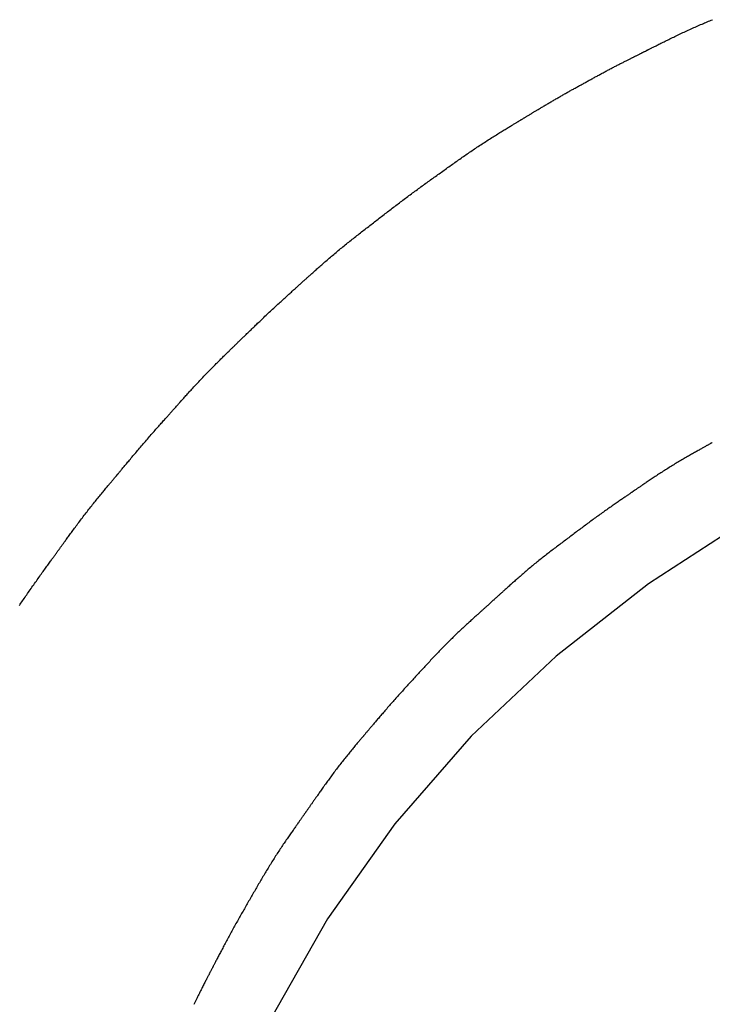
# Model space of a CAD drawing. Header units: millimetres. Extents: x -4577 to 1032787, y -66234 to 201209.
# Tile 102 of 256: x 3768.32 to 3769.95, y -8941.63 to -8939.31. Entities that reach past the tile are written whole.
import ezdxf

# ---------------------------------------------------------------- set-up
doc = ezdxf.new("R2010")
doc.units = ezdxf.units.MM
doc.linetypes.add('510_5_2OG_ELT_1004$0$11-07-22_DS_2OG$0$AUSGEZOGEN', pattern=[0])
doc.layers.add('510_5_2OG_ELT_1004$0$11-07-22_DS_2OG$0$EBENE_1', color=8, linetype='510_5_2OG_ELT_1004$0$11-07-22_DS_2OG$0$AUSGEZOGEN')

# ---------------------------------------------------------------- blocks, each defined once
blk = doc.blocks.new('510_5_2OG_ELT_1004')
at = {"layer": '510_5_2OG_ELT_1004$0$11-07-22_DS_2OG$0$EBENE_1'}
for p, q in [((3770.0095, -8940.4564), (3769.8031, -8940.5904)), ((3769.8031, -8940.5904), (3769.5855, -8940.7607)), ((3769.5855, -8940.7607), (3769.3857, -8940.9495)), ((3769.3857, -8940.9495), (3769.2057, -8941.1563)), ((3769.2057, -8941.1563), (3769.0473, -8941.3797)), ((3769.0473, -8941.3797), (3768.912, -8941.618))]:
    blk.add_line(p, q, dxfattribs=at)
for points in [[(3769.9538, -8940.2571), (3769.9528, -8940.2577), (3769.9517, -8940.2583), (3769.9506, -8940.2589), (3769.9495, -8940.2595), (3769.9484, -8940.2602), (3769.9472, -8940.2608), (3769.946, -8940.2615), (3769.9447, -8940.2622), (3769.9434, -8940.2629), (3769.9421, -8940.2637), (3769.9408, -8940.2644), (3769.9394, -8940.2652), (3769.9379, -8940.266), (3769.9364, -8940.2669), (3769.9349, -8940.2678), (3769.9333, -8940.2687), (3769.9317, -8940.2696), (3769.93, -8940.2705), (3769.9282, -8940.2715), (3769.9264, -8940.2726), (3769.9245, -8940.2736), (3769.9226, -8940.2747), (3769.9206, -8940.2758), (3769.9185, -8940.277), (3769.9164, -8940.2782), (3769.9142, -8940.2794), (3769.912, -8940.2807), (3769.9098, -8940.282), (3769.9074, -8940.2833), (3769.9051, -8940.2846), (3769.9027, -8940.286), (3769.9002, -8940.2874), (3769.8977, -8940.2888), (3769.8952, -8940.2903), (3769.8927, -8940.2918), (3769.8901, -8940.2933), (3769.8875, -8940.2948), (3769.8848, -8940.2963), (3769.8822, -8940.2979), (3769.8795, -8940.2995), (3769.8768, -8940.3011), (3769.874, -8940.3027), (3769.8713, -8940.3043), (3769.8685, -8940.306), (3769.8658, -8940.3076), (3769.863, -8940.3093), (3769.8602, -8940.311), (3769.8574, -8940.3127), (3769.8546, -8940.3144), (3769.8519, -8940.3161), (3769.8491, -8940.3179), (3769.8463, -8940.3196), (3769.8435, -8940.3214), (3769.8408, -8940.3231), (3769.838, -8940.3249), (3769.8353, -8940.3266), (3769.8326, -8940.3283), (3769.8299, -8940.3301), (3769.8272, -8940.3318), (3769.8246, -8940.3335), (3769.822, -8940.3352), (3769.8194, -8940.3369), (3769.8169, -8940.3386), (3769.8144, -8940.3403), (3769.8119, -8940.3419), (3769.8095, -8940.3435), (3769.8072, -8940.3451), (3769.8049, -8940.3466), (3769.8026, -8940.3482), (3769.8004, -8940.3496), (3769.7983, -8940.3511), (3769.7962, -8940.3525), (3769.7942, -8940.3539), (3769.7922, -8940.3552), (3769.7903, -8940.3565), (3769.7885, -8940.3577), (3769.7868, -8940.3589), (3769.7851, -8940.36), (3769.7836, -8940.3611), (3769.7821, -8940.3621), (3769.7807, -8940.3631), (3769.7794, -8940.364), (3769.7782, -8940.3648), (3769.777, -8940.3656), (3769.776, -8940.3664), (3769.775, -8940.367), (3769.7741, -8940.3676), (3769.7725, -8940.3687), (3769.7711, -8940.3697), (3769.7701, -8940.3704), (3769.7685, -8940.3715), (3769.7676, -8940.3721), (3769.7666, -8940.3728), (3769.765, -8940.3739), (3769.7641, -8940.3745), (3769.763, -8940.3752), (3769.7609, -8940.3767), (3769.7601, -8940.3772), (3769.7592, -8940.3778), (3769.7582, -8940.3785), (3769.7572, -8940.3792), (3769.756, -8940.38), (3769.7548, -8940.3809), (3769.7535, -8940.3818), (3769.7521, -8940.3827), (3769.7506, -8940.3837), (3769.7491, -8940.3848), (3769.7474, -8940.3859), (3769.7457, -8940.3871), (3769.7439, -8940.3884), (3769.742, -8940.3897), (3769.7401, -8940.391), (3769.7381, -8940.3924), (3769.736, -8940.3938), (3769.7339, -8940.3953), (3769.7317, -8940.3968), (3769.7295, -8940.3983), (3769.7272, -8940.3999), (3769.7249, -8940.4015), (3769.7225, -8940.4032), (3769.7201, -8940.4049), (3769.7177, -8940.4066), (3769.7152, -8940.4083), (3769.7126, -8940.4101), (3769.7101, -8940.4119), (3769.7075, -8940.4137), (3769.7049, -8940.4155), (3769.7023, -8940.4174), (3769.6997, -8940.4192), (3769.6971, -8940.4211), (3769.6944, -8940.423), (3769.6918, -8940.4249), (3769.6891, -8940.4268), (3769.6865, -8940.4287), (3769.6838, -8940.4306), (3769.6811, -8940.4325), (3769.6785, -8940.4345), (3769.6758, -8940.4364), (3769.6732, -8940.4383), (3769.6706, -8940.4403), (3769.6679, -8940.4422), (3769.6653, -8940.4441), (3769.6626, -8940.4461), (3769.66, -8940.448), (3769.6574, -8940.45), (3769.6547, -8940.4519), (3769.6521, -8940.4539), (3769.6495, -8940.4558), (3769.6469, -8940.4578), (3769.6442, -8940.4597), (3769.6416, -8940.4617), (3769.639, -8940.4636), (3769.6364, -8940.4656), (3769.6338, -8940.4676), (3769.6311, -8940.4695), (3769.6285, -8940.4715), (3769.6259, -8940.4735), (3769.6233, -8940.4754), (3769.6207, -8940.4774), (3769.6181, -8940.4794), (3769.6154, -8940.4814), (3769.6128, -8940.4833), (3769.6102, -8940.4853), (3769.6076, -8940.4873), (3769.605, -8940.4892), (3769.6024, -8940.4912), (3769.5998, -8940.4932), (3769.5971, -8940.4952), (3769.5945, -8940.4971), (3769.5919, -8940.4991), (3769.5893, -8940.5011), (3769.5867, -8940.5031), (3769.5841, -8940.505), (3769.5815, -8940.507), (3769.5789, -8940.509), (3769.5763, -8940.511), (3769.5737, -8940.513), (3769.5711, -8940.515), (3769.5685, -8940.517), (3769.5659, -8940.519), (3769.5633, -8940.521), (3769.5607, -8940.523), (3769.5582, -8940.525), (3769.5556, -8940.527), (3769.553, -8940.5291), (3769.5504, -8940.5311), (3769.5479, -8940.5331), (3769.5453, -8940.5352), (3769.5428, -8940.5372), (3769.5402, -8940.5393), (3769.5377, -8940.5413), (3769.5351, -8940.5434), (3769.5326, -8940.5455), (3769.5301, -8940.5475), (3769.5276, -8940.5496), (3769.5251, -8940.5517), (3769.5226, -8940.5538), (3769.5201, -8940.5559), (3769.5176, -8940.558), (3769.5151, -8940.5601), (3769.5127, -8940.5622), (3769.5103, -8940.5643), (3769.5078, -8940.5664), (3769.5054, -8940.5684), (3769.5031, -8940.5705), (3769.5007, -8940.5725), (3769.4984, -8940.5746), (3769.4961, -8940.5766), (3769.4939, -8940.5786), (3769.4916, -8940.5806), (3769.4894, -8940.5825), (3769.4873, -8940.5844), (3769.4851, -8940.5863), (3769.483, -8940.5882), (3769.481, -8940.5901), (3769.4789, -8940.5919), (3769.477, -8940.5936), (3769.475, -8940.5954), (3769.4731, -8940.5971), (3769.4713, -8940.5988), (3769.4695, -8940.6004), (3769.4677, -8940.602), (3769.466, -8940.6035), (3769.4644, -8940.605), (3769.4628, -8940.6064), (3769.4613, -8940.6078), (3769.4598, -8940.6092), (3769.4583, -8940.6105), (3769.4569, -8940.6117), (3769.4556, -8940.6129), (3769.4543, -8940.6141), (3769.453, -8940.6153), (3769.4518, -8940.6164), (3769.4506, -8940.6174), (3769.4495, -8940.6185), (3769.4483, -8940.6195), (3769.4472, -8940.6205), (3769.4462, -8940.6214), (3769.4452, -8940.6224), (3769.4442, -8940.6233), (3769.4432, -8940.6241), (3769.4422, -8940.625), (3769.4413, -8940.6258), (3769.4404, -8940.6267), (3769.4395, -8940.6275), (3769.4386, -8940.6283), (3769.4378, -8940.629), (3769.4369, -8940.6298), (3769.4361, -8940.6306), (3769.4353, -8940.6313), (3769.4345, -8940.632), (3769.4336, -8940.6328), (3769.4328, -8940.6335), (3769.432, -8940.6342), (3769.4312, -8940.635), (3769.4304, -8940.6357), (3769.4296, -8940.6364), (3769.4288, -8940.6372), (3769.4279, -8940.6379), (3769.4271, -8940.6387), (3769.4263, -8940.6395), (3769.4254, -8940.6402), (3769.4245, -8940.641), (3769.4236, -8940.6418), (3769.4227, -8940.6427), (3769.4218, -8940.6435), (3769.4208, -8940.6444), (3769.4199, -8940.6452), (3769.4189, -8940.6461), (3769.4178, -8940.6471), (3769.4168, -8940.648), (3769.4157, -8940.649), (3769.4146, -8940.65), (3769.4134, -8940.6511), (3769.4122, -8940.6521), (3769.411, -8940.6532), (3769.4097, -8940.6544), (3769.4084, -8940.6556), (3769.4071, -8940.6568), (3769.4057, -8940.658), (3769.4042, -8940.6594), (3769.4028, -8940.6607), (3769.4012, -8940.6621), (3769.3996, -8940.6635), (3769.398, -8940.665), (3769.3963, -8940.6666), (3769.3945, -8940.6682), (3769.3927, -8940.6698), (3769.3909, -8940.6715), (3769.389, -8940.6732), (3769.387, -8940.6749), (3769.3851, -8940.6767), (3769.3831, -8940.6786), (3769.381, -8940.6804), (3769.3789, -8940.6823), (3769.3768, -8940.6843), (3769.3747, -8940.6862), (3769.3725, -8940.6882), (3769.3703, -8940.6903), (3769.3681, -8940.6923), (3769.3659, -8940.6944), (3769.3636, -8940.6965), (3769.3613, -8940.6987), (3769.359, -8940.7008), (3769.3567, -8940.703), (3769.3544, -8940.7052), (3769.3521, -8940.7074), (3769.3498, -8940.7096), (3769.3474, -8940.7119), (3769.3451, -8940.7141), (3769.3427, -8940.7164), (3769.3404, -8940.7187), (3769.3381, -8940.721), (3769.3357, -8940.7233), (3769.3334, -8940.7256), (3769.3311, -8940.7279), (3769.3287, -8940.7302), (3769.3264, -8940.7326), (3769.3241, -8940.7349), (3769.3218, -8940.7372), (3769.3195, -8940.7396), (3769.3173, -8940.7419), (3769.315, -8940.7443), (3769.3127, -8940.7467), (3769.3104, -8940.749), (3769.3082, -8940.7514), (3769.3059, -8940.7538), (3769.3036, -8940.7562), (3769.3014, -8940.7585), (3769.2991, -8940.7609), (3769.2969, -8940.7633), (3769.2946, -8940.7657), (3769.2924, -8940.7681), (3769.2901, -8940.7705), (3769.2879, -8940.7729), (3769.2857, -8940.7753), (3769.2834, -8940.7777), (3769.2812, -8940.7801), (3769.279, -8940.7825), (3769.2767, -8940.7849), (3769.2745, -8940.7873), (3769.2723, -8940.7897), (3769.27, -8940.7922), (3769.2678, -8940.7946), (3769.2656, -8940.797), (3769.2634, -8940.7994), (3769.2611, -8940.8018), (3769.2589, -8940.8042), (3769.2567, -8940.8066), (3769.2544, -8940.809), (3769.2522, -8940.8114), (3769.25, -8940.8139), (3769.2478, -8940.8163), (3769.2455, -8940.8187), (3769.2433, -8940.8211), (3769.2411, -8940.8235), (3769.2389, -8940.8259), (3769.2367, -8940.8284), (3769.2344, -8940.8308), (3769.2322, -8940.8332), (3769.23, -8940.8356), (3769.2278, -8940.8381), (3769.2256, -8940.8405), (3769.2234, -8940.8429), (3769.2212, -8940.8454), (3769.219, -8940.8478), (3769.2168, -8940.8502), (3769.2146, -8940.8527), (3769.2124, -8940.8551), (3769.2102, -8940.8576), (3769.208, -8940.86), (3769.2058, -8940.8625), (3769.2037, -8940.8649), (3769.2015, -8940.8674), (3769.1993, -8940.8698), (3769.1971, -8940.8723), (3769.195, -8940.8748), (3769.1928, -8940.8772), (3769.1907, -8940.8797), (3769.1886, -8940.8821), (3769.1865, -8940.8845), (3769.1844, -8940.8869), (3769.1823, -8940.8893), (3769.1803, -8940.8917), (3769.1783, -8940.894), (3769.1763, -8940.8963), (3769.1744, -8940.8986), (3769.1724, -8940.9008), (3769.1705, -8940.903), (3769.1687, -8940.9052), (3769.1669, -8940.9073), (3769.1651, -8940.9094), (3769.1634, -8940.9114), (3769.1617, -8940.9134), (3769.1601, -8940.9153), (3769.1585, -8940.9171), (3769.157, -8940.919), (3769.1555, -8940.9207), (3769.1541, -8940.9224), (3769.1527, -8940.924), (3769.1514, -8940.9255), (3769.1502, -8940.927), (3769.149, -8940.9283), (3769.1479, -8940.9296), (3769.1469, -8940.9309), (3769.1459, -8940.932), (3769.145, -8940.933), (3769.1442, -8940.934), (3769.1434, -8940.9349), (3769.1427, -8940.9358), (3769.1415, -8940.9373), (3769.1404, -8940.9385), (3769.1396, -8940.9395), (3769.1383, -8940.941), (3769.1376, -8940.9418), (3769.1367, -8940.9429), (3769.1354, -8940.9444), (3769.1347, -8940.9453), (3769.1339, -8940.9463), (3769.1322, -8940.9483), (3769.1315, -8940.949), (3769.1308, -8940.9499), (3769.1301, -8940.9508), (3769.1292, -8940.9518), (3769.1283, -8940.9529), (3769.1273, -8940.954), (3769.1263, -8940.9552), (3769.1252, -8940.9565), (3769.124, -8940.9579), (3769.1228, -8940.9594), (3769.1215, -8940.9609), (3769.1201, -8940.9626), (3769.1187, -8940.9642), (3769.1172, -8940.966), (3769.1157, -8940.9678), (3769.1141, -8940.9697), (3769.1125, -8940.9717), (3769.1108, -8940.9737), (3769.1091, -8940.9757), (3769.1074, -8940.9778), (3769.1056, -8940.98), (3769.1038, -8940.9822), (3769.1019, -8940.9845), (3769.1, -8940.9868), (3769.0981, -8940.9891), (3769.0962, -8940.9915), (3769.0942, -8940.9939), (3769.0923, -8940.9963), (3769.0903, -8940.9988), (3769.0883, -8941.0013), (3769.0863, -8941.0038), (3769.0842, -8941.0064), (3769.0822, -8941.0089), (3769.0802, -8941.0115), (3769.0782, -8941.0141), (3769.0761, -8941.0167), (3769.0741, -8941.0193), (3769.0721, -8941.0219), (3769.0701, -8941.0245), (3769.0681, -8941.0272), (3769.0661, -8941.0298), (3769.0642, -8941.0324), (3769.0622, -8941.035), (3769.0603, -8941.0376), (3769.0583, -8941.0402), (3769.0564, -8941.0428), (3769.0546, -8941.0454), (3769.0527, -8941.048), (3769.0508, -8941.0505), (3769.049, -8941.053), (3769.0472, -8941.0555), (3769.0454, -8941.058), (3769.0437, -8941.0604), (3769.0419, -8941.0628), (3769.0402, -8941.0652), (3769.0385, -8941.0676), (3769.0369, -8941.0699), (3769.0353, -8941.0722), (3769.0337, -8941.0744), (3769.0321, -8941.0766), (3769.0306, -8941.0788), (3769.0292, -8941.0809), (3769.0277, -8941.0829), (3769.0263, -8941.0849), (3769.0249, -8941.0869), (3769.0236, -8941.0888), (3769.0223, -8941.0906), (3769.0211, -8941.0924), (3769.0199, -8941.0941), (3769.0187, -8941.0958), (3769.0176, -8941.0974), (3769.0165, -8941.0989), (3769.0154, -8941.1004), (3769.0144, -8941.1019), (3769.0134, -8941.1033), (3769.0124, -8941.1047), (3769.0115, -8941.106), (3769.0106, -8941.1073), (3769.0097, -8941.1085), (3769.0089, -8941.1097), (3769.008, -8941.1109), (3769.0072, -8941.1121), (3769.0065, -8941.1132), (3769.0057, -8941.1143), (3769.005, -8941.1153), (3769.0042, -8941.1164), (3769.0035, -8941.1174), (3769.0028, -8941.1184), (3769.0021, -8941.1194), (3769.0014, -8941.1203), (3769.0008, -8941.1213), (3769.0001, -8941.1222), (3768.9995, -8941.1232), (3768.9988, -8941.1241), (3768.9982, -8941.125), (3768.9975, -8941.1259), (3768.9969, -8941.1268), (3768.9963, -8941.1277), (3768.9956, -8941.1286), (3768.995, -8941.1295), (3768.9943, -8941.1305), (3768.9937, -8941.1314), (3768.993, -8941.1323), (3768.9924, -8941.1333), (3768.9917, -8941.1342), (3768.991, -8941.1352), (3768.9903, -8941.1362), (3768.9896, -8941.1372), (3768.9889, -8941.1383), (3768.9881, -8941.1394), (3768.9873, -8941.1404), (3768.9866, -8941.1416), (3768.9857, -8941.1427), (3768.9849, -8941.1439), (3768.9841, -8941.1451), (3768.9832, -8941.1464), (3768.9823, -8941.1477), (3768.9813, -8941.149), (3768.9804, -8941.1504), (3768.9794, -8941.1518), (3768.9783, -8941.1533), (3768.9773, -8941.1548), (3768.9762, -8941.1564), (3768.975, -8941.158), (3768.9738, -8941.1597), (3768.9726, -8941.1614), (3768.9713, -8941.1632), (3768.97, -8941.1651), (3768.9687, -8941.167), (3768.9673, -8941.169), (3768.9659, -8941.171), (3768.9644, -8941.1731), (3768.9629, -8941.1753), (3768.9614, -8941.1775), (3768.9598, -8941.1797), (3768.9583, -8941.182), (3768.9566, -8941.1843), (3768.955, -8941.1867), (3768.9533, -8941.1891), (3768.9517, -8941.1915), (3768.9499, -8941.194), (3768.9482, -8941.1966), (3768.9465, -8941.1991), (3768.9447, -8941.2017), (3768.9429, -8941.2043), (3768.9411, -8941.207), (3768.9394, -8941.2096), (3768.9375, -8941.2123), (3768.9357, -8941.215), (3768.9339, -8941.2178), (3768.9321, -8941.2205), (3768.9303, -8941.2233), (3768.9284, -8941.2261), (3768.9266, -8941.2289), (3768.9248, -8941.2317), (3768.923, -8941.2345), (3768.9212, -8941.2374), (3768.9194, -8941.2402), (3768.9176, -8941.243), (3768.9158, -8941.2459), (3768.914, -8941.2487), (3768.9123, -8941.2516), (3768.9105, -8941.2545), (3768.9087, -8941.2573), (3768.907, -8941.2602), (3768.9053, -8941.2631), (3768.9035, -8941.2659), (3768.9018, -8941.2688), (3768.9001, -8941.2717), (3768.8983, -8941.2746), (3768.8966, -8941.2775), (3768.8949, -8941.2804), (3768.8932, -8941.2833), (3768.8915, -8941.2861), (3768.8898, -8941.289), (3768.8881, -8941.2919), (3768.8864, -8941.2948), (3768.8847, -8941.2978), (3768.8831, -8941.3007), (3768.8814, -8941.3036), (3768.8797, -8941.3065), (3768.878, -8941.3094), (3768.8763, -8941.3123), (3768.8746, -8941.3152), (3768.873, -8941.3181), (3768.8713, -8941.321), (3768.8696, -8941.3239), (3768.8679, -8941.3269), (3768.8663, -8941.3298), (3768.8646, -8941.3327), (3768.8629, -8941.3356), (3768.8612, -8941.3385), (3768.8596, -8941.3414), (3768.8579, -8941.3443), (3768.8562, -8941.3473), (3768.8545, -8941.3502), (3768.8529, -8941.3531), (3768.8512, -8941.356), (3768.8495, -8941.3589), (3768.8479, -8941.3618), (3768.8462, -8941.3648), (3768.8445, -8941.3677), (3768.8429, -8941.3706), (3768.8412, -8941.3735), (3768.8396, -8941.3764), (3768.8379, -8941.3794), (3768.8363, -8941.3823), (3768.8346, -8941.3852), (3768.833, -8941.3882), (3768.8313, -8941.3911), (3768.8297, -8941.394), (3768.8281, -8941.397), (3768.8264, -8941.3999), (3768.8248, -8941.4028), (3768.8232, -8941.4058), (3768.8216, -8941.4087), (3768.82, -8941.4117), (3768.8184, -8941.4146), (3768.8168, -8941.4176), (3768.8152, -8941.4205), (3768.8136, -8941.4235), (3768.812, -8941.4264), (3768.8104, -8941.4293), (3768.8089, -8941.4322), (3768.8074, -8941.4351), (3768.8058, -8941.4379), (3768.8043, -8941.4407), (3768.8029, -8941.4435), (3768.8014, -8941.4463), (3768.8, -8941.449), (3768.7986, -8941.4517), (3768.7972, -8941.4543), (3768.7958, -8941.4569), (3768.7945, -8941.4594), (3768.7932, -8941.4619), (3768.7919, -8941.4643), (3768.7907, -8941.4666), (3768.7895, -8941.4689), (3768.7884, -8941.4711), (3768.7872, -8941.4733), (3768.7862, -8941.4754), (3768.7851, -8941.4774), (3768.7841, -8941.4793), (3768.7832, -8941.4811), (3768.7823, -8941.4829), (3768.7814, -8941.4845), (3768.7806, -8941.4861), (3768.7799, -8941.4875), (3768.7792, -8941.4889), (3768.7785, -8941.4901), (3768.7779, -8941.4913), (3768.7773, -8941.4924), (3768.7768, -8941.4934), (3768.7759, -8941.4952), (3768.7751, -8941.4967), (3768.7745, -8941.498), (3768.7735, -8941.4997), (3768.7728, -8941.5011), (3768.7722, -8941.5024), (3768.7712, -8941.5043), (3768.7707, -8941.5053), (3768.77, -8941.5065), (3768.7688, -8941.5089), (3768.7683, -8941.5099), (3768.7678, -8941.5109), (3768.7672, -8941.512), (3768.7666, -8941.5132), (3768.7659, -8941.5145), (3768.7652, -8941.5159), (3768.7644, -8941.5174), (3768.7636, -8941.5189), (3768.7627, -8941.5206), (3768.7618, -8941.5224), (3768.7609, -8941.5242), (3768.7598, -8941.5262), (3768.7588, -8941.5282), (3768.7577, -8941.5303), (3768.7566, -8941.5325), (3768.7554, -8941.5348), (3768.7542, -8941.5371), (3768.753, -8941.5395), (3768.7518, -8941.542), (3768.7505, -8941.5445), (3768.7492, -8941.5471), (3768.7478, -8941.5498), (3768.7465, -8941.5525), (3768.7451, -8941.5552), (3768.7437, -8941.558), (3768.7423, -8941.5609), (3768.7409, -8941.5637), (3768.7395, -8941.5666), (3768.738, -8941.5696), (3768.7366, -8941.5726), (3768.7351, -8941.5756), (3768.7337, -8941.5786), (3768.7322, -8941.5816)], [(3768.321, -8940.641), (3768.3228, -8940.6383), (3768.3246, -8940.6356), (3768.3265, -8940.6329), (3768.3284, -8940.6302), (3768.3303, -8940.6274), (3768.3323, -8940.6245), (3768.3342, -8940.6217), (3768.3362, -8940.6188), (3768.3382, -8940.6159), (3768.3402, -8940.613), (3768.3423, -8940.61), (3768.3443, -8940.6071), (3768.3464, -8940.6041), (3768.3484, -8940.6012), (3768.3505, -8940.5982), (3768.3526, -8940.5952), (3768.3547, -8940.5923), (3768.3567, -8940.5893), (3768.3588, -8940.5864), (3768.3609, -8940.5835), (3768.3629, -8940.5806), (3768.365, -8940.5777), (3768.367, -8940.5749), (3768.369, -8940.572), (3768.371, -8940.5692), (3768.373, -8940.5665), (3768.3749, -8940.5637), (3768.3768, -8940.5611), (3768.3787, -8940.5584), (3768.3806, -8940.5558), (3768.3824, -8940.5533), (3768.3842, -8940.5508), (3768.3859, -8940.5483), (3768.3877, -8940.546), (3768.3893, -8940.5437), (3768.3909, -8940.5414), (3768.3925, -8940.5392), (3768.394, -8940.5371), (3768.3955, -8940.5351), (3768.3969, -8940.5331), (3768.3983, -8940.5313), (3768.3996, -8940.5295), (3768.4008, -8940.5278), (3768.402, -8940.5262), (3768.4031, -8940.5246), (3768.4041, -8940.5232), (3768.4051, -8940.5219), (3768.406, -8940.5207), (3768.4068, -8940.5195), (3768.4076, -8940.5184), (3768.4083, -8940.5175), (3768.4089, -8940.5166), (3768.4101, -8940.515), (3768.411, -8940.5137), (3768.4118, -8940.5126), (3768.4129, -8940.5111), (3768.4135, -8940.5103), (3768.4143, -8940.5091), (3768.4155, -8940.5074), (3768.4162, -8940.5065), (3768.4171, -8940.5053), (3768.4181, -8940.5039), (3768.4187, -8940.503), (3768.4194, -8940.5021), (3768.4201, -8940.5012), (3768.4208, -8940.5001), (3768.4217, -8940.499), (3768.4226, -8940.4977), (3768.4235, -8940.4964), (3768.4245, -8940.495), (3768.4256, -8940.4935), (3768.4268, -8940.4919), (3768.428, -8940.4902), (3768.4293, -8940.4884), (3768.4306, -8940.4866), (3768.4321, -8940.4846), (3768.4335, -8940.4826), (3768.435, -8940.4805), (3768.4366, -8940.4784), (3768.4382, -8940.4761), (3768.4399, -8940.4739), (3768.4416, -8940.4715), (3768.4434, -8940.4691), (3768.4452, -8940.4667), (3768.4471, -8940.4641), (3768.449, -8940.4616), (3768.4509, -8940.459), (3768.4528, -8940.4564), (3768.4548, -8940.4537), (3768.4568, -8940.451), (3768.4589, -8940.4483), (3768.461, -8940.4455), (3768.463, -8940.4427), (3768.4652, -8940.4399), (3768.4673, -8940.4371), (3768.4695, -8940.4343), (3768.4716, -8940.4315), (3768.4738, -8940.4286), (3768.476, -8940.4258), (3768.4782, -8940.423), (3768.4804, -8940.4201), (3768.4826, -8940.4173), (3768.4848, -8940.4145), (3768.487, -8940.4117), (3768.4892, -8940.4089), (3768.4914, -8940.4062), (3768.4936, -8940.4034), (3768.4958, -8940.4007), (3768.4979, -8940.398), (3768.5001, -8940.3954), (3768.5022, -8940.3927), (3768.5043, -8940.3901), (3768.5063, -8940.3876), (3768.5084, -8940.3851), (3768.5104, -8940.3826), (3768.5124, -8940.3802), (3768.5143, -8940.3779), (3768.5162, -8940.3756), (3768.518, -8940.3733), (3768.5198, -8940.3711), (3768.5216, -8940.369), (3768.5233, -8940.3669), (3768.5249, -8940.3649), (3768.5265, -8940.363), (3768.5281, -8940.3612), (3768.5295, -8940.3594), (3768.5309, -8940.3577), (3768.5323, -8940.3561), (3768.5335, -8940.3546), (3768.5347, -8940.3531), (3768.5358, -8940.3518), (3768.5369, -8940.3505), (3768.5379, -8940.3494), (3768.5388, -8940.3483), (3768.5396, -8940.3473), (3768.5404, -8940.3464), (3768.5411, -8940.3455), (3768.5423, -8940.344), (3768.5434, -8940.3427), (3768.5442, -8940.3417), (3768.5454, -8940.3403), (3768.5461, -8940.3395), (3768.5472, -8940.3382), (3768.5481, -8940.3371), (3768.5488, -8940.3363), (3768.5496, -8940.3353), (3768.5512, -8940.3333), (3768.5519, -8940.3325), (3768.5526, -8940.3317), (3768.5533, -8940.3308), (3768.5542, -8940.3298), (3768.5551, -8940.3287), (3768.556, -8940.3275), (3768.5571, -8940.3263), (3768.5582, -8940.325), (3768.5593, -8940.3236), (3768.5606, -8940.3221), (3768.5619, -8940.3205), (3768.5633, -8940.3188), (3768.5648, -8940.317), (3768.5663, -8940.3152), (3768.5679, -8940.3133), (3768.5695, -8940.3114), (3768.5712, -8940.3093), (3768.573, -8940.3072), (3768.5748, -8940.3051), (3768.5766, -8940.3029), (3768.5785, -8940.3006), (3768.5805, -8940.2983), (3768.5824, -8940.2959), (3768.5845, -8940.2935), (3768.5865, -8940.2911), (3768.5886, -8940.2886), (3768.5907, -8940.2861), (3768.5929, -8940.2835), (3768.5951, -8940.281), (3768.5973, -8940.2783), (3768.5995, -8940.2757), (3768.6018, -8940.2731), (3768.604, -8940.2704), (3768.6063, -8940.2677), (3768.6086, -8940.2651), (3768.6109, -8940.2624), (3768.6132, -8940.2597), (3768.6155, -8940.257), (3768.6179, -8940.2543), (3768.6202, -8940.2516), (3768.6225, -8940.2489), (3768.6248, -8940.2463), (3768.6271, -8940.2436), (3768.6294, -8940.241), (3768.6317, -8940.2384), (3768.634, -8940.2358), (3768.6362, -8940.2332), (3768.6384, -8940.2307), (3768.6406, -8940.2282), (3768.6428, -8940.2257), (3768.645, -8940.2233), (3768.6471, -8940.2209), (3768.6492, -8940.2185), (3768.6512, -8940.2162), (3768.6532, -8940.2139), (3768.6552, -8940.2117), (3768.6571, -8940.2096), (3768.6589, -8940.2075), (3768.6607, -8940.2054), (3768.6625, -8940.2035), (3768.6642, -8940.2015), (3768.6658, -8940.1997), (3768.6674, -8940.1979), (3768.6689, -8940.1962), (3768.6704, -8940.1946), (3768.6718, -8940.1931), (3768.6731, -8940.1916), (3768.6743, -8940.1902), (3768.6754, -8940.189), (3768.6765, -8940.1878), (3768.6775, -8940.1866), (3768.6784, -8940.1856), (3768.6793, -8940.1846), (3768.6801, -8940.1838), (3768.6808, -8940.1829), (3768.6821, -8940.1815), (3768.6831, -8940.1803), (3768.684, -8940.1793), (3768.6859, -8940.1772), (3768.6869, -8940.1761), (3768.6878, -8940.1751), (3768.6885, -8940.1743), (3768.6893, -8940.1734), (3768.691, -8940.1715), (3768.6917, -8940.1708), (3768.6924, -8940.17), (3768.6932, -8940.1691), (3768.694, -8940.1681), (3768.6949, -8940.1671), (3768.6959, -8940.166), (3768.697, -8940.1648), (3768.6982, -8940.1635), (3768.6994, -8940.1621), (3768.7007, -8940.1607), (3768.702, -8940.1591), (3768.7035, -8940.1575), (3768.705, -8940.1558), (3768.7066, -8940.1541), (3768.7082, -8940.1523), (3768.7099, -8940.1504), (3768.7117, -8940.1484), (3768.7135, -8940.1464), (3768.7154, -8940.1443), (3768.7173, -8940.1422), (3768.7192, -8940.14), (3768.7213, -8940.1378), (3768.7233, -8940.1355), (3768.7254, -8940.1332), (3768.7276, -8940.1309), (3768.7298, -8940.1285), (3768.732, -8940.1261), (3768.7342, -8940.1236), (3768.7365, -8940.1211), (3768.7388, -8940.1187), (3768.7412, -8940.1161), (3768.7435, -8940.1136), (3768.7459, -8940.1111), (3768.7483, -8940.1085), (3768.7507, -8940.106), (3768.7531, -8940.1034), (3768.7556, -8940.1009), (3768.758, -8940.0983), (3768.7605, -8940.0958), (3768.7629, -8940.0932), (3768.7654, -8940.0907), (3768.7678, -8940.0882), (3768.7703, -8940.0857), (3768.7727, -8940.0832), (3768.7751, -8940.0807), (3768.7775, -8940.0783), (3768.7799, -8940.0759), (3768.7823, -8940.0735), (3768.7846, -8940.0711), (3768.787, -8940.0688), (3768.7893, -8940.0665), (3768.7915, -8940.0643), (3768.7937, -8940.0621), (3768.7959, -8940.0599), (3768.798, -8940.0578), (3768.8001, -8940.0557), (3768.8022, -8940.0537), (3768.8042, -8940.0518), (3768.8061, -8940.0499), (3768.808, -8940.048), (3768.8098, -8940.0463), (3768.8116, -8940.0445), (3768.8133, -8940.0429), (3768.8149, -8940.0413), (3768.8164, -8940.0398), (3768.8179, -8940.0384), (3768.8193, -8940.037), (3768.8206, -8940.0357), (3768.8219, -8940.0345), (3768.823, -8940.0334), (3768.8241, -8940.0324), (3768.8251, -8940.0314), (3768.826, -8940.0305), (3768.8268, -8940.0297), (3768.8276, -8940.0289), (3768.829, -8940.0276), (3768.8301, -8940.0265), (3768.8311, -8940.0256), (3768.8331, -8940.0236), (3768.8342, -8940.0226), (3768.8352, -8940.0216), (3768.8359, -8940.0209), (3768.8368, -8940.02), (3768.838, -8940.0189), (3768.8393, -8940.0176), (3768.8401, -8940.0168), (3768.841, -8940.016), (3768.8419, -8940.0151), (3768.8429, -8940.0141), (3768.8439, -8940.0131), (3768.8451, -8940.012), (3768.8463, -8940.0108), (3768.8476, -8940.0095), (3768.849, -8940.0082), (3768.8505, -8940.0068), (3768.852, -8940.0053), (3768.8536, -8940.0037), (3768.8553, -8940.002), (3768.8571, -8940.0003), (3768.8589, -8939.9986), (3768.8608, -8939.9968), (3768.8627, -8939.9949), (3768.8647, -8939.993), (3768.8668, -8939.991), (3768.8689, -8939.9889), (3768.871, -8939.9869), (3768.8732, -8939.9848), (3768.8755, -8939.9826), (3768.8777, -8939.9804), (3768.8801, -8939.9782), (3768.8824, -8939.9759), (3768.8848, -8939.9736), (3768.8872, -8939.9713), (3768.8897, -8939.969), (3768.8921, -8939.9667), (3768.8946, -8939.9643), (3768.8972, -8939.9619), (3768.8997, -8939.9595), (3768.9022, -8939.9571), (3768.9048, -8939.9547), (3768.9073, -8939.9523), (3768.9099, -8939.9499), (3768.9125, -8939.9475), (3768.915, -8939.9451), (3768.9176, -8939.9427), (3768.9202, -8939.9403), (3768.9227, -8939.938), (3768.9253, -8939.9356), (3768.9278, -8939.9333), (3768.9303, -8939.931), (3768.9328, -8939.9287), (3768.9352, -8939.9264), (3768.9377, -8939.9242), (3768.9401, -8939.922), (3768.9425, -8939.9198), (3768.9448, -8939.9177), (3768.9471, -8939.9156), (3768.9493, -8939.9135), (3768.9516, -8939.9115), (3768.9537, -8939.9095), (3768.9558, -8939.9076), (3768.9579, -8939.9058), (3768.9599, -8939.9039), (3768.9618, -8939.9022), (3768.9637, -8939.9005), (3768.9655, -8939.8988), (3768.9672, -8939.8973), (3768.9689, -8939.8958), (3768.9705, -8939.8943), (3768.972, -8939.893), (3768.9735, -8939.8917), (3768.9748, -8939.8904), (3768.9761, -8939.8893), (3768.9773, -8939.8882), (3768.9784, -8939.8872), (3768.9794, -8939.8863), (3768.9803, -8939.8855), (3768.9812, -8939.8847), (3768.9827, -8939.8833), (3768.984, -8939.8821), (3768.9851, -8939.8812), (3768.9866, -8939.8798), (3768.9874, -8939.8791), (3768.9884, -8939.8781), (3768.9899, -8939.8768), (3768.9908, -8939.876), (3768.9918, -8939.8751), (3768.9939, -8939.8732), (3768.9947, -8939.8725), (3768.9955, -8939.8717), (3768.9965, -8939.8709), (3768.9975, -8939.87), (3768.9986, -8939.869), (3768.9998, -8939.8679), (3769.001, -8939.8668), (3769.0024, -8939.8656), (3769.0038, -8939.8643), (3769.0053, -8939.8629), (3769.0069, -8939.8615), (3769.0086, -8939.86), (3769.0103, -8939.8584), (3769.0121, -8939.8568), (3769.014, -8939.8551), (3769.016, -8939.8533), (3769.018, -8939.8515), (3769.02, -8939.8497), (3769.0222, -8939.8478), (3769.0244, -8939.8459), (3769.0266, -8939.8439), (3769.0289, -8939.8419), (3769.0312, -8939.8398), (3769.0336, -8939.8377), (3769.036, -8939.8356), (3769.0384, -8939.8335), (3769.0409, -8939.8313), (3769.0434, -8939.8291), (3769.046, -8939.8269), (3769.0486, -8939.8247), (3769.0512, -8939.8224), (3769.0538, -8939.8202), (3769.0564, -8939.8179), (3769.0591, -8939.8157), (3769.0617, -8939.8134), (3769.0644, -8939.8111), (3769.0671, -8939.8089), (3769.0698, -8939.8066), (3769.0725, -8939.8044), (3769.0752, -8939.8021), (3769.0779, -8939.7999), (3769.0806, -8939.7977), (3769.0834, -8939.7955), (3769.0861, -8939.7932), (3769.0888, -8939.791), (3769.0916, -8939.7888), (3769.0943, -8939.7866), (3769.097, -8939.7844), (3769.0998, -8939.7822), (3769.1025, -8939.7801), (3769.1053, -8939.7779), (3769.108, -8939.7757), (3769.1108, -8939.7735), (3769.1136, -8939.7713), (3769.1163, -8939.7692), (3769.1191, -8939.767), (3769.1219, -8939.7648), (3769.1246, -8939.7627), (3769.1274, -8939.7605), (3769.1302, -8939.7583), (3769.1329, -8939.7562), (3769.1357, -8939.754), (3769.1385, -8939.7519), (3769.1413, -8939.7497), (3769.1441, -8939.7476), (3769.1468, -8939.7454), (3769.1496, -8939.7433), (3769.1524, -8939.7411), (3769.1552, -8939.7389), (3769.1579, -8939.7368), (3769.1607, -8939.7346), (3769.1635, -8939.7325), (3769.1663, -8939.7303), (3769.1691, -8939.7282), (3769.1718, -8939.726), (3769.1746, -8939.7239), (3769.1774, -8939.7217), (3769.1802, -8939.7196), (3769.183, -8939.7174), (3769.1858, -8939.7153), (3769.1885, -8939.7132), (3769.1913, -8939.711), (3769.1941, -8939.7089), (3769.1969, -8939.7067), (3769.1997, -8939.7046), (3769.2025, -8939.7025), (3769.2053, -8939.7003), (3769.2081, -8939.6982), (3769.2109, -8939.6961), (3769.2137, -8939.694), (3769.2165, -8939.6918), (3769.2193, -8939.6897), (3769.2221, -8939.6876), (3769.2249, -8939.6855), (3769.2277, -8939.6834), (3769.2305, -8939.6813), (3769.2334, -8939.6792), (3769.2362, -8939.6771), (3769.239, -8939.675), (3769.2418, -8939.6729), (3769.2446, -8939.6708), (3769.2475, -8939.6687), (3769.2503, -8939.6666), (3769.2531, -8939.6645), (3769.256, -8939.6625), (3769.2588, -8939.6604), (3769.2617, -8939.6583), (3769.2645, -8939.6563), (3769.2673, -8939.6542), (3769.2702, -8939.6521), (3769.273, -8939.6501), (3769.2759, -8939.648), (3769.2787, -8939.6459), (3769.2816, -8939.6439), (3769.2844, -8939.6418), (3769.2873, -8939.6398), (3769.2901, -8939.6377), (3769.293, -8939.6357), (3769.2958, -8939.6336), (3769.2987, -8939.6316), (3769.3016, -8939.6295), (3769.3044, -8939.6275), (3769.3073, -8939.6254), (3769.3101, -8939.6234), (3769.313, -8939.6213), (3769.3158, -8939.6193), (3769.3187, -8939.6172), (3769.3216, -8939.6152), (3769.3244, -8939.6131), (3769.3273, -8939.6111), (3769.3301, -8939.609), (3769.333, -8939.607), (3769.3359, -8939.605), (3769.3387, -8939.6029), (3769.3416, -8939.6009), (3769.3444, -8939.5988), (3769.3473, -8939.5968), (3769.3502, -8939.5948), (3769.3531, -8939.5927), (3769.3559, -8939.5907), (3769.3588, -8939.5887), (3769.3617, -8939.5867), (3769.3646, -8939.5846), (3769.3674, -8939.5826), (3769.3703, -8939.5806), (3769.3732, -8939.5786), (3769.3761, -8939.5766), (3769.379, -8939.5746), (3769.3819, -8939.5726), (3769.3848, -8939.5707), (3769.3877, -8939.5687), (3769.3906, -8939.5667), (3769.3935, -8939.5647), (3769.3964, -8939.5628), (3769.3993, -8939.5608), (3769.4023, -8939.5589), (3769.4052, -8939.5569), (3769.4081, -8939.555), (3769.4111, -8939.5531), (3769.414, -8939.5512), (3769.4169, -8939.5493), (3769.4199, -8939.5474), (3769.4228, -8939.5455), (3769.4257, -8939.5437), (3769.4286, -8939.5418), (3769.4314, -8939.54), (3769.4343, -8939.5382), (3769.4371, -8939.5365), (3769.4399, -8939.5347), (3769.4427, -8939.533), (3769.4454, -8939.5313), (3769.4481, -8939.5296), (3769.4508, -8939.528), (3769.4534, -8939.5263), (3769.4559, -8939.5248), (3769.4585, -8939.5232), (3769.4609, -8939.5217), (3769.4633, -8939.5202), (3769.4657, -8939.5188), (3769.468, -8939.5174), (3769.4702, -8939.516), (3769.4724, -8939.5147), (3769.4745, -8939.5134), (3769.4765, -8939.5122), (3769.4785, -8939.511), (3769.4804, -8939.5099), (3769.4822, -8939.5088), (3769.4839, -8939.5078), (3769.4855, -8939.5068), (3769.4871, -8939.5058), (3769.4885, -8939.5049), (3769.4899, -8939.5041), (3769.4913, -8939.5033), (3769.4926, -8939.5025), (3769.4938, -8939.5018), (3769.4949, -8939.5011), (3769.496, -8939.5004), (3769.497, -8939.4998), (3769.498, -8939.4992), (3769.4989, -8939.4987), (3769.5006, -8939.4976), (3769.5022, -8939.4967), (3769.5036, -8939.4958), (3769.5049, -8939.4951), (3769.506, -8939.4943), (3769.5071, -8939.4937), (3769.5082, -8939.493), (3769.5092, -8939.4924), (3769.5102, -8939.4918), (3769.5112, -8939.4912), (3769.5122, -8939.4906), (3769.5133, -8939.49), (3769.5144, -8939.4893), (3769.5156, -8939.4886), (3769.5168, -8939.4878), (3769.5182, -8939.487), (3769.5196, -8939.4861), (3769.5211, -8939.4852), (3769.5228, -8939.4842), (3769.5237, -8939.4837), (3769.5246, -8939.4831), (3769.5256, -8939.4825), (3769.5266, -8939.4819), (3769.5276, -8939.4813), (3769.5287, -8939.4806), (3769.5299, -8939.4799), (3769.5311, -8939.4792), (3769.5323, -8939.4785), (3769.5336, -8939.4777), (3769.5349, -8939.4769), (3769.5363, -8939.476), (3769.5377, -8939.4752), (3769.5392, -8939.4743), (3769.5407, -8939.4734), (3769.5422, -8939.4724), (3769.5438, -8939.4715), (3769.5455, -8939.4705), (3769.5471, -8939.4695), (3769.5488, -8939.4685), (3769.5506, -8939.4674), (3769.5523, -8939.4664), (3769.5541, -8939.4653), (3769.5559, -8939.4642), (3769.5578, -8939.4631), (3769.5597, -8939.462), (3769.5615, -8939.4609), (3769.5635, -8939.4597), (3769.5654, -8939.4586), (3769.5673, -8939.4574), (3769.5693, -8939.4563), (3769.5713, -8939.4551), (3769.5733, -8939.4539), (3769.5753, -8939.4528), (3769.5773, -8939.4516), (3769.5793, -8939.4504), (3769.5814, -8939.4492), (3769.5834, -8939.448), (3769.5854, -8939.4468), (3769.5875, -8939.4457), (3769.5895, -8939.4445), (3769.5916, -8939.4433), (3769.5936, -8939.4421), (3769.5957, -8939.441), (3769.5977, -8939.4398), (3769.5998, -8939.4386), (3769.6018, -8939.4375), (3769.6039, -8939.4363), (3769.6059, -8939.4352), (3769.608, -8939.434), (3769.61, -8939.4328), (3769.6121, -8939.4317), (3769.6141, -8939.4305), (3769.6162, -8939.4294), (3769.6182, -8939.4282), (3769.6203, -8939.4271), (3769.6224, -8939.4259), (3769.6244, -8939.4248), (3769.6265, -8939.4236), (3769.6285, -8939.4225), (3769.6306, -8939.4214), (3769.6327, -8939.4202), (3769.6347, -8939.4191), (3769.6368, -8939.4179), (3769.6388, -8939.4168), (3769.6409, -8939.4156), (3769.643, -8939.4145), (3769.645, -8939.4134), (3769.6471, -8939.4122), (3769.6492, -8939.4111), (3769.6512, -8939.4099), (3769.6533, -8939.4088), (3769.6554, -8939.4077), (3769.6574, -8939.4065), (3769.6595, -8939.4054), (3769.6615, -8939.4042), (3769.6636, -8939.4031), (3769.6657, -8939.402), (3769.6677, -8939.4008), (3769.6698, -8939.3997), (3769.6719, -8939.3986), (3769.6739, -8939.3974), (3769.676, -8939.3963), (3769.6781, -8939.3952), (3769.6801, -8939.394), (3769.6822, -8939.3929), (3769.6843, -8939.3918), (3769.6864, -8939.3907), (3769.6884, -8939.3895), (3769.6905, -8939.3884), (3769.6926, -8939.3873), (3769.6946, -8939.3862), (3769.6967, -8939.3851), (3769.6988, -8939.3839), (3769.7009, -8939.3828), (3769.703, -8939.3817), (3769.705, -8939.3806), (3769.7071, -8939.3795), (3769.7092, -8939.3784), (3769.7113, -8939.3773), (3769.7134, -8939.3762), (3769.7155, -8939.3751), (3769.7175, -8939.374), (3769.7196, -8939.373), (3769.7217, -8939.3719), (3769.7237, -8939.3708), (3769.7258, -8939.3698), (3769.7278, -8939.3687), (3769.7298, -8939.3677), (3769.7318, -8939.3667), (3769.7338, -8939.3656), (3769.7358, -8939.3646), (3769.7377, -8939.3636), (3769.7396, -8939.3627), (3769.7415, -8939.3617), (3769.7434, -8939.3608), (3769.7452, -8939.3598), (3769.747, -8939.3589), (3769.7488, -8939.358), (3769.7505, -8939.3571), (3769.7522, -8939.3563), (3769.7539, -8939.3554), (3769.7555, -8939.3546), (3769.7571, -8939.3538), (3769.7586, -8939.353), (3769.7601, -8939.3523), (3769.7616, -8939.3516), (3769.763, -8939.3509), (3769.7643, -8939.3502), (3769.7656, -8939.3495), (3769.7669, -8939.3489), (3769.7681, -8939.3483), (3769.7692, -8939.3477), (3769.7703, -8939.3472), (3769.7714, -8939.3466), (3769.7724, -8939.3461), (3769.7734, -8939.3456), (3769.7743, -8939.3452), (3769.7761, -8939.3443), (3769.7777, -8939.3434), (3769.7793, -8939.3427), (3769.7807, -8939.342), (3769.782, -8939.3413), (3769.7833, -8939.3407), (3769.7845, -8939.3401), (3769.7856, -8939.3395), (3769.7867, -8939.3389), (3769.7878, -8939.3384), (3769.7889, -8939.3378), (3769.79, -8939.3373), (3769.7911, -8939.3367), (3769.7923, -8939.3361), (3769.7935, -8939.3355), (3769.7949, -8939.3348), (3769.7964, -8939.3341), (3769.799, -8939.3328), (3769.7999, -8939.3323), (3769.8009, -8939.3318), (3769.8019, -8939.3313), (3769.803, -8939.3307), (3769.8042, -8939.3302), (3769.8054, -8939.3295), (3769.8067, -8939.3289), (3769.808, -8939.3282), (3769.8095, -8939.3275), (3769.811, -8939.3267), (3769.8125, -8939.326), (3769.8142, -8939.3251), (3769.8159, -8939.3243), (3769.8177, -8939.3233), (3769.8196, -8939.3224), (3769.8216, -8939.3214), (3769.8237, -8939.3203), (3769.8258, -8939.3193), (3769.8281, -8939.3181), (3769.8304, -8939.317), (3769.8328, -8939.3158), (3769.8352, -8939.3146), (3769.8377, -8939.3133), (3769.8403, -8939.3121), (3769.8429, -8939.3108), (3769.8456, -8939.3094), (3769.8483, -8939.3081), (3769.8511, -8939.3067), (3769.854, -8939.3053), (3769.8569, -8939.3039), (3769.8598, -8939.3025), (3769.8628, -8939.301), (3769.8658, -8939.2996), (3769.8688, -8939.2981), (3769.8719, -8939.2966), (3769.875, -8939.2952), (3769.8782, -8939.2937), (3769.8813, -8939.2922), (3769.8845, -8939.2907), (3769.8877, -8939.2892), (3769.8909, -8939.2877), (3769.8941, -8939.2862), (3769.8973, -8939.2847), (3769.9006, -8939.2833), (3769.9038, -8939.2818), (3769.9071, -8939.2803), (3769.9103, -8939.2789), (3769.9136, -8939.2774), (3769.9168, -8939.276), (3769.92, -8939.2746), (3769.9232, -8939.2732), (3769.9264, -8939.2718), (3769.9296, -8939.2704), (3769.9327, -8939.2691), (3769.9358, -8939.2678), (3769.9389, -8939.2664), (3769.942, -8939.2651), (3769.945, -8939.2639), (3769.948, -8939.2626), (3769.951, -8939.2614), (3769.9539, -8939.2601)]]:
    blk.add_lwpolyline(points, dxfattribs=at)

msp = doc.modelspace()

# ---------------------------------------------------------------- block references
msp.add_blockref('510_5_2OG_ELT_1004', (0, -0.0503))

doc.saveas('drawing.dxf')
